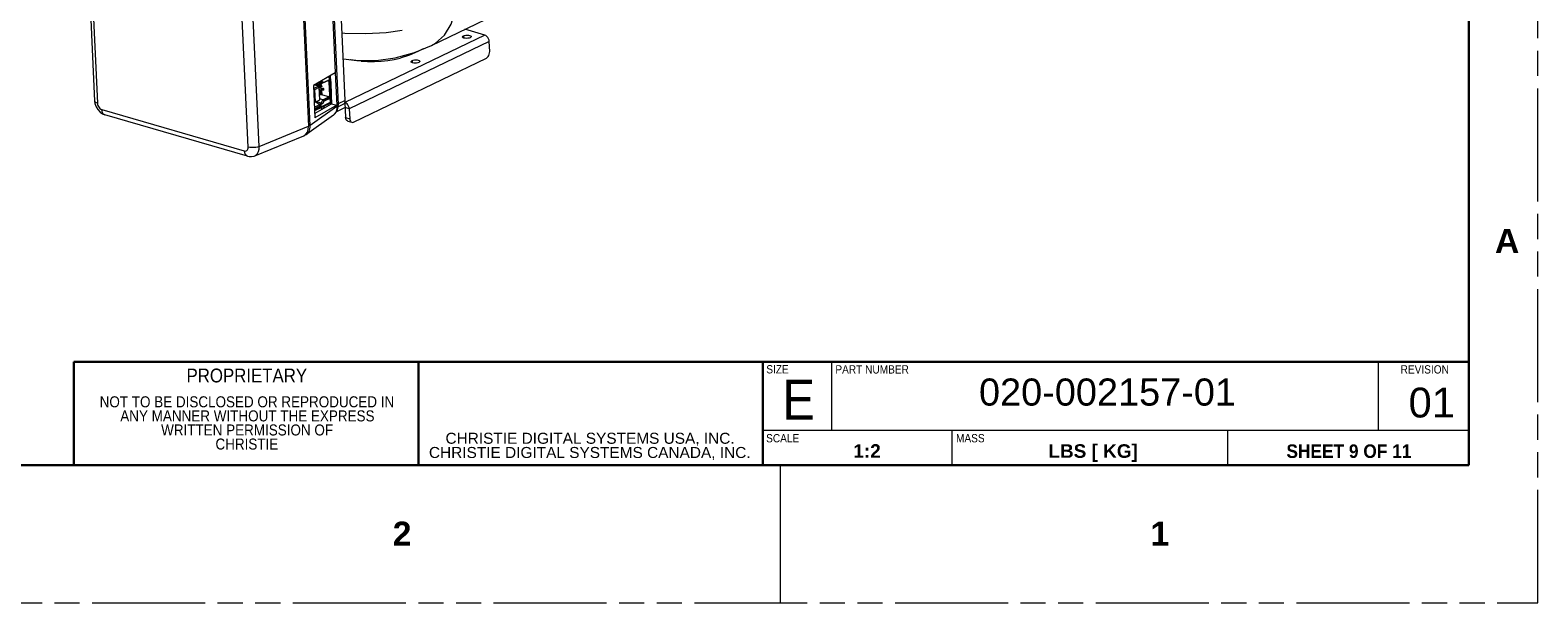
# Model space of a CAD drawing. Header units: millimetres. Extents: x 3925 to 5043, y -86 to 778.
# Tile 79 of 113: x 4765 to 5043, y -86 to 20. Entities that reach past the tile are written whole.
import ezdxf

# ---------------------------------------------------------------- set-up
doc = ezdxf.new("R2010")
doc.units = ezdxf.units.MM
doc.header["$LTSCALE"] = 46.255
doc.linetypes.add('PHANTOM', pattern=[0.8, 0.45, -0.05, 0.1, -0.05, 0.1, -0.05])
doc.linetypes.add('SLD-Solid', pattern=[0])
doc.layers.get('0').update_dxf_attribs({"linetype": 'CONTINUOUS'})
for name, color, linetype in [('AVER-CAMERA-DXF_CONTINUOUS_LINE', 7, 'CONTINUOUS'), ('COVER-BACK-CDXF_CONTINUOUS_LINE', 7, 'CONTINUOUS'), ('COVER-FRONT-DXF_CONTINUOUS_LINE', 7, 'CONTINUOUS'), ('G50-EXT-CAM-DXF_CONTINUOUS_LINE', 7, 'CONTINUOUS'), ('H30-BOTTOM-CDXF_CONTINUOUS_LINE', 7, 'CONTINUOUS'), ('H30K-FRONT-CDXF_CONTINUOUS_LINE', 7, 'CONTINUOUS')]:
    doc.layers.add(name, color=color, linetype=linetype)
doc.layers.add('Form', color=7, linetype='CONTINUOUS', lineweight=13)
doc.styles.add('SLDTEXTSTYLE0', font='arialbd.ttf', dxfattribs={"height": 5.5})
doc.styles.add('SLDTEXTSTYLE1', font='txt', dxfattribs={"width": 0.913})
doc.styles.add('SLDTEXTSTYLE2', font='arial.ttf')
doc.styles.add('SLDTEXTSTYLE3', font='arial.ttf', dxfattribs={"width": 0.948})

msp = doc.modelspace()

# ---------------------------------------------------------------- linework, layer by layer
at = {"color": 7, "linetype": 'PHANTOM', "lineweight": 0}
for p, q in [((5042.5114, -86.0394), (5042.5114, 777.5606)), ((3924.9114, -86.0394), (5042.5114, -86.0394))]:
    msp.add_line(p, q, dxfattribs=at)
at = {"color": 7, "linetype": 'Continuous', "lineweight": 30}
for p in [(5029.8114, 752.1606), (3937.6114, -60.6394)]:
    msp.add_line(p, (5029.8114, -60.6394), dxfattribs=at)
at = {"color": 7, "linetype": 'Continuous', "lineweight": 0}
for p, q in [((4709.1364, -60.6394), (4772.6364, -60.6394)), ((4902.8114, -60.6394), (4902.8114, -86.0394))]:
    msp.add_line(p, q, dxfattribs=at)
at = {"layer": 'AVER-CAMERA-DXF_CONTINUOUS_LINE', "color": 7, "linetype": 'Continuous', "lineweight": 0}
for p, q in [((4816.8173, 8.7841), (4817.7749, 9.2455)), ((4816.8206, 8.7128), (4817.0397, 8.6036)), ((4816.995, 9.4723), (4817.7749, 9.2455)), ((4817.0397, 8.6036), (4817.8724, 9.0048)), ((4817.1448, 6.3182), (4817.0397, 8.6036)), ((4817.8822, 9.3258), (4817.1248, 9.5461)), ((4817.1981, 9.5879), (4817.9625, 9.3656)), ((4817.758, 9.8581), (4817.2036, 9.591)), ((4817.3811, 9.6765), (4817.8726, 9.5336)), ((4817.8609, 9.7875), (4817.7054, 9.8328)), ((4817.758, 9.8581), (4817.7967, 9.8886)), ((4817.8724, 9.0048), (4817.7749, 9.2455)), ((4817.7788, 9.8745), (4817.9412, 9.8272)), ((4818.3945, 9.7333), (4817.8066, 9.9044)), ((4817.8224, 9.9296), (4817.8705, 9.9528)), ((4817.8387, 9.088), (4817.8939, 9.0719)), ((4817.8726, 9.5336), (4817.8609, 9.7875)), ((4817.8697, 9.9699), (4817.8723, 9.9132)), ((4817.8723, 9.9132), (4817.9668, 9.8857)), ((4817.9775, 6.7194), (4817.8724, 9.0048)), ((4817.8756, 8.9353), (4818.3618, 8.7939)), ((4818.2815, 8.7542), (4817.8785, 8.8714)), ((4817.8939, 9.0719), (4817.8822, 9.3258)), ((4817.8902, 8.6175), (4818.2932, 8.5003)), ((4817.8968, 8.4737), (4818.005, 8.4422)), ((4817.9247, 8.4025), (4817.8997, 8.4097)), ((4817.9364, 8.1485), (4817.9247, 8.4025)), ((4817.9605, 10.0216), (4817.9668, 9.8857)), ((4817.9668, 9.8857), (4818.3584, 10.0744)), ((4818.0736, 9.534), (4818.0619, 9.7879)), ((4818.0948, 9.0723), (4818.0831, 9.3263)), ((4818.0878, 9.3768), (4818.1584, 9.3769)), ((4818.1193, 9.7881), (4818.2033, 9.7636)), ((4818.131, 9.5341), (4818.1193, 9.7881)), ((4818.1373, 8.149), (4818.1256, 8.4029)), ((4818.3945, 9.7333), (4818.1303, 9.9645)), ((4818.1303, 8.4534), (4818.2009, 8.4535)), ((4818.215, 9.5097), (4818.131, 9.5341)), ((4818.1405, 9.3264), (4818.2245, 9.302)), ((4818.1405, 9.3264), (4818.1522, 9.0725)), ((4818.2362, 9.048), (4818.1522, 9.0725)), ((4818.1584, 9.3769), (4818.2208, 9.3661)), ((4818.183, 8.403), (4818.267, 8.3786)), ((4818.1947, 8.1491), (4818.183, 8.403)), ((4818.2009, 8.4535), (4818.2633, 8.4427)), ((4818.2033, 9.7636), (4818.2361, 9.7794)), ((4818.215, 9.5097), (4818.2033, 9.7636)), ((4818.2966, 9.549), (4818.215, 9.5097)), ((4818.3062, 9.3413), (4818.2208, 9.3661)), ((4818.2245, 9.302), (4818.3062, 9.3413)), ((4818.2245, 9.302), (4818.2362, 9.048)), ((4818.3178, 9.0874), (4818.2362, 9.048)), ((4818.3487, 8.4179), (4818.2633, 8.4427)), ((4818.267, 8.3786), (4818.3487, 8.4179)), ((4818.2787, 8.1247), (4818.267, 8.3786)), ((4818.2932, 8.5003), (4818.2815, 8.7542)), ((4818.2966, 9.549), (4818.2867, 9.7647)), ((4818.3062, 9.3413), (4818.3178, 9.0874)), ((4818.3177, 10.0548), (4818.5421, 9.8584)), ((4818.3603, 8.164), (4818.3487, 8.4179)), ((4818.5845, 9.8766), (4818.3584, 10.0744)), ((4818.3945, 9.7333), (4819.5047, 10.2683)), ((4818.3945, 9.7333), (4818.5421, 9.8584)), ((4818.4941, 8.5007), (4818.4824, 8.7546)), ((4818.4871, 8.8051), (4818.5577, 8.8053)), ((4818.4899, 9.9041), (4818.5845, 9.8766)), ((4818.5398, 8.7547), (4818.6238, 8.7303)), ((4818.5515, 8.5008), (4818.5398, 8.7547)), ((4818.5421, 9.8584), (4818.5836, 9.8784)), ((4818.6355, 8.4764), (4818.5515, 8.5008)), ((4818.5577, 8.8053), (4818.6201, 8.7945)), ((4818.5845, 9.8766), (4819.6786, 10.4038)), ((4818.7055, 8.7696), (4818.6201, 8.7945)), ((4818.6238, 8.7303), (4818.7055, 8.7696)), ((4818.6355, 8.4764), (4818.6238, 8.7303)), ((4818.7171, 8.5157), (4818.6355, 8.4764)), ((4818.7171, 8.5157), (4818.7055, 8.7696)), ((4819.5047, 10.2683), (4819.5961, 10.3584)), ((4819.6159, 10.3383), (4819.6749, 10.3667)), ((4819.62, 10.36), (4819.6159, 10.3383)), ((4819.6276, 10.0844), (4819.6159, 10.3383)), ((4819.632, 10.3723), (4819.62, 10.36)), ((4819.6276, 10.0844), (4819.7093, 10.1237)), ((4819.6516, 10.3735), (4819.632, 10.3723)), ((4819.6483, 10.039), (4819.6676, 10.0272)), ((4819.6516, 10.3735), (4819.7819, 10.3356)), ((4819.6519, 10.9839), (4819.6786, 10.4038)), ((4819.6676, 10.0272), (4819.7492, 10.0665)), ((4819.7133, 10.0168), (4819.6676, 10.0272)), ((4819.7844, 7.4879), (4819.6676, 10.0272)), ((4819.6984, 10.3599), (4819.7093, 10.1237)), ((4819.7154, 10.0991), (4819.7093, 10.1237)), ((4819.7299, 10.0783), (4819.7154, 10.0991)), ((4819.7492, 10.0665), (4819.7299, 10.0783)), ((4819.7819, 10.3356), (4819.7495, 11.0394)), ((4819.7819, 10.3356), (4819.8635, 10.3749)), ((4819.8021, 10.0573), (4819.832, 10.0562)), ((4820.0208, 10.0082), (4819.8193, 10.0082)), ((4819.9362, 7.4689), (4819.8193, 10.0082)), ((4819.8308, 11.0857), (4819.8635, 10.3749)), ((4819.832, 10.0562), (4820.0334, 10.0562)), ((4820.0334, 10.0562), (4820.0208, 10.0082)), ((4820.1376, 7.469), (4820.0208, 10.0082)), ((4820.1503, 7.517), (4820.0334, 10.0562)), ((4816.9353, 6.2206), (4817.1448, 6.3182)), ((4817.945, 5.7953), (4816.9764, 5.3286)), ((4818.0651, 5.5626), (4816.9895, 5.0443)), ((4819.873, 6.1794), (4817.0009, 4.7955)), ((4819.7845, 5.9921), (4817.0074, 4.654)), ((4817.945, 5.7953), (4817.1116, 6.3027)), ((4817.1448, 6.3182), (4817.9775, 6.7194)), ((4818.2294, 6.0672), (4817.2283, 6.3584)), ((4817.9029, 5.9099), (4817.6233, 5.9912)), ((4817.9029, 5.9099), (4818.2294, 6.0672)), ((4817.9029, 5.9099), (4818.0227, 5.7384)), ((4817.9114, 8.1558), (4817.9364, 8.1485)), ((4817.918, 8.012), (4818.0262, 7.9805)), ((4817.9459, 7.9408), (4817.921, 7.948)), ((4817.9327, 7.6941), (4817.9576, 7.6869)), ((4817.9576, 7.6869), (4817.9459, 7.9408)), ((4817.9576, 7.6869), (4818.02, 7.6761)), ((4818.5347, 6.6862), (4817.9715, 6.85)), ((4818.0416, 5.6123), (4818.0205, 5.6789)), ((4818.0635, 5.758), (4818.0227, 5.7384)), ((4818.0263, 5.6606), (4818.0227, 5.7384)), ((4818.0552, 5.5753), (4818.0651, 5.5626)), ((4818.0593, 5.8504), (4818.4509, 6.0391)), ((4818.0593, 5.8504), (4818.1538, 5.8229)), ((4818.0665, 5.6934), (4818.0593, 5.8504)), ((4818.0665, 5.6934), (4818.0629, 5.6574)), ((4818.0651, 5.5626), (4818.0794, 5.5545)), ((4818.161, 5.6659), (4818.0665, 5.6934)), ((4819.645, 7.2212), (4818.0807, 7.6762)), ((4818.1586, 7.6873), (4818.1469, 7.9412)), ((4818.1516, 7.9917), (4818.2221, 7.9919)), ((4818.5454, 6.0116), (4818.1538, 5.8229)), ((4818.1538, 5.8229), (4818.161, 5.6659)), ((4818.2787, 8.1247), (4818.1947, 8.1491)), ((4818.2043, 7.9413), (4818.2883, 7.9169)), ((4818.216, 7.6874), (4818.2043, 7.9413)), ((4818.3, 7.663), (4818.216, 7.6874)), ((4818.2221, 7.9919), (4818.2846, 7.9811)), ((4818.2294, 6.0672), (4818.5347, 6.6862)), ((4818.3238, 5.9778), (4818.2294, 6.0672)), ((4818.3603, 8.164), (4818.2787, 8.1247)), ((4818.3699, 7.9562), (4818.2846, 7.9811)), ((4818.2883, 7.9169), (4818.3699, 7.9562)), ((4818.3, 7.663), (4818.2883, 7.9169)), ((4818.3816, 7.7023), (4818.3, 7.663)), ((4818.3816, 7.7023), (4818.3699, 7.9562)), ((4818.6951, 6.5343), (4818.4509, 6.0391)), ((4818.4509, 6.0391), (4818.5454, 6.0116)), ((4818.5347, 6.6862), (4819.645, 7.2212)), ((4818.6951, 6.5343), (4818.5347, 6.6862)), ((4818.5454, 6.0116), (4818.7438, 6.4139)), ((4818.6493, 6.4414), (4819.7435, 6.9687)), ((4818.7438, 6.4139), (4818.6493, 6.4414)), ((4819.7648, 7.0497), (4818.6951, 6.5343)), ((4819.838, 6.9412), (4818.7438, 6.4139)), ((4819.7648, 7.0497), (4819.645, 7.2212)), ((4819.7435, 6.9687), (4819.838, 6.9412)), ((4819.7487, 7.4528), (4819.8097, 7.4822)), ((4819.7528, 7.4745), (4819.7487, 7.4528)), ((4819.7604, 7.1988), (4819.7487, 7.4528)), ((4819.7648, 7.4868), (4819.7528, 7.4745)), ((4819.7604, 7.1988), (4819.8421, 7.2382)), ((4819.7844, 7.4879), (4819.7648, 7.4868)), ((4819.7648, 7.0497), (4819.7688, 6.9613)), ((4819.7811, 7.1534), (4819.8004, 7.1417)), ((4819.7844, 7.4879), (4819.8302, 7.4775)), ((4819.7844, 5.9922), (4819.8204, 6.0176)), ((4819.8004, 7.1417), (4819.882, 7.181)), ((4819.9306, 7.1038), (4819.8004, 7.1417)), ((4819.8204, 6.0176), (4819.8614, 6.0861)), ((4819.8302, 7.4775), (4819.8815, 7.4711)), ((4819.831, 7.4774), (4819.8421, 7.2382)), ((4819.838, 6.9412), (4819.873, 6.1794)), ((4819.8482, 7.2135), (4819.8421, 7.2382)), ((4819.8627, 7.1928), (4819.8482, 7.2135)), ((4819.8614, 6.0861), (4819.873, 6.1794)), ((4819.882, 7.181), (4819.8627, 7.1928)), ((4819.8695, 6.2561), (4819.971, 6.2266)), ((4819.8815, 7.4711), (4819.9362, 7.4689)), ((4819.882, 7.181), (4820.0123, 7.1431)), ((4819.9306, 7.1038), (4820.0123, 7.1431)), ((4819.971, 6.2266), (4819.9306, 7.1038)), ((4819.9362, 7.4689), (4820.1376, 7.469)), ((4819.971, 6.2266), (4820.0526, 6.2659)), ((4820.0123, 7.1431), (4820.0526, 6.2659)), ((4820.1376, 7.469), (4820.1503, 7.517))]:
    msp.add_line(p, q, dxfattribs=at)
for points in [[(4817.7967, 9.8886), (4817.8247, 9.9332), (4817.8283, 9.9464)], [(4817.994, 9.7769), (4817.9234, 9.7767), (4817.8609, 9.7875)], [(4817.8726, 9.5336), (4817.9351, 9.5228), (4818.0056, 9.5229), (4818.0927, 9.5372)], [(4818.0152, 9.3152), (4817.9446, 9.315), (4817.8822, 9.3258)], [(4817.8939, 9.0719), (4817.9563, 9.0611), (4818.0269, 9.0613), (4818.1139, 9.0755)], [(4818.0577, 8.3918), (4817.9871, 8.3917), (4817.9247, 8.4025)], [(4817.9412, 9.8272), (4817.9588, 9.8242), (4817.9784, 9.8241), (4818.0452, 9.835)], [(4817.9625, 9.3656), (4817.98, 9.3625), (4817.9996, 9.3625), (4818.0878, 9.3768)], [(4818.1193, 9.7881), (4818.1018, 9.7911), (4818.0821, 9.7912), (4817.994, 9.7769)], [(4818.005, 8.4422), (4818.0225, 8.4391), (4818.0421, 8.4391), (4818.1303, 8.4534)], [(4818.1405, 9.3264), (4818.123, 9.3294), (4818.1034, 9.3295), (4818.0152, 9.3152)], [(4818.183, 8.403), (4818.1655, 8.4061), (4818.1459, 8.4061), (4818.0577, 8.3918)], [(4818.0927, 9.5372), (4818.1124, 9.5373), (4818.131, 9.5341)], [(4818.1139, 9.0755), (4818.1336, 9.0756), (4818.1522, 9.0725)], [(4818.4145, 8.7435), (4818.3439, 8.7434), (4818.2815, 8.7542)], [(4818.2932, 8.5003), (4818.3556, 8.4895), (4818.4262, 8.4896), (4818.5132, 8.5038)], [(4818.3618, 8.7939), (4818.3793, 8.7909), (4818.3989, 8.7908), (4818.4871, 8.8051)], [(4818.5398, 8.7547), (4818.5223, 8.7578), (4818.5027, 8.7578), (4818.4145, 8.7435)], [(4818.5132, 8.5038), (4818.5329, 8.504), (4818.5515, 8.5008)], [(4819.6276, 10.0844), (4819.6338, 10.0597), (4819.6483, 10.039)], [(4819.8193, 10.0082), (4819.7646, 10.0103), (4819.7133, 10.0168)], [(4819.7492, 10.0665), (4819.7741, 10.0608), (4819.8021, 10.0573)], [(4817.9364, 8.1485), (4817.9988, 8.1377), (4818.0694, 8.1379), (4818.1564, 8.1521)], [(4818.0205, 5.6789), (4817.9875, 5.7412), (4817.945, 5.7953)], [(4818.0789, 7.9301), (4818.0084, 7.93), (4817.9459, 7.9408)], [(4818.02, 7.6761), (4818.0906, 7.6762), (4818.1777, 7.6904)], [(4818.0262, 7.9805), (4818.0438, 7.9774), (4818.0634, 7.9774), (4818.1516, 7.9917)], [(4818.0629, 5.6574), (4818.0497, 5.6231), (4818.0415, 5.6124)], [(4818.0416, 5.6123), (4818.0473, 5.5923), (4818.0552, 5.5753)], [(4818.2043, 7.9413), (4818.1867, 7.9444), (4818.1671, 7.9444), (4818.0789, 7.9301)], [(4818.0794, 5.5545), (4818.0889, 5.553), (4818.1158, 5.5624)], [(4818.1158, 5.5624), (4818.14, 5.5885), (4818.1563, 5.6256), (4818.161, 5.6659)], [(4818.1564, 8.1521), (4818.1761, 8.1522), (4818.1947, 8.1491)], [(4818.1777, 7.6904), (4818.1973, 7.6905), (4818.216, 7.6874)], [(4819.7604, 7.1988), (4819.7666, 7.1742), (4819.7811, 7.1534)]]:
    msp.add_lwpolyline(points, dxfattribs=at)
at = {"layer": 'COVER-BACK-CDXF_CONTINUOUS_LINE', "color": 7, "linetype": 'Continuous', "lineweight": 0}
for p, q in [((4819.3781, 42.5372), (4820.8002, 11.6372)), ((4819.6613, 42.8936), (4821.3679, 5.8122)), ((4816.1969, 1.9802), (4814.428, 40.4157)), ((4820.809, 11.6423), (4816.791, 9.3563)), ((4820.809, 11.6423), (4821.0831, 5.6866)), ((4816.791, 9.3563), (4817.0651, 3.4005)), ((4819.8241, 10.3559), (4819.8379, 10.0564)), ((4819.8714, 11.1088), (4819.9196, 10.0602)), ((4820.0616, 5.9211), (4817.0285, 4.1954)), ((4821.0831, 5.6866), (4817.0651, 3.4005)), ((4819.9569, 7.4699), (4819.9714, 7.155)), ((4820.0132, 6.2469), (4820.029, 5.9025)), ((4820.0391, 7.4644), (4820.1079, 5.9702)), ((4820.1079, 5.9702), (4821.0831, 5.6866)), ((4821.0743, 5.6815), (4821.0847, 5.4558)), ((4820.4878, 3.8831), (4815.5695, 0.3858)), ((4821.0847, 5.4558), (4816.1969, 1.9802)), ((4818.4832, 5.0231), (4818.0406, 5.1518)), ((4818.8811, 5.2494), (4818.4832, 5.3651))]:
    msp.add_line(p, q, dxfattribs=at)
for points in [[(4820.1079, 5.9702), (4820.0933, 5.945), (4820.0616, 5.9211)], [(4820.4864, 3.8821), (4820.6569, 4.0178), (4820.9852, 4.3916), (4821.2214, 4.8477), (4821.3496, 5.3646), (4821.3679, 5.8122)], [(4821.3679, 5.8122), (4821.3554, 5.7271), (4821.2624, 5.5867), (4821.0847, 5.4558)], [(4821.0847, 5.4558), (4821.076, 4.9673), (4820.9698, 4.5288), (4820.7711, 4.1618), (4820.4878, 3.8831)]]:
    msp.add_lwpolyline(points, dxfattribs=at)
msp.add_ellipse((4814.2986, 2.5497), major_axis=(-1.1029, 2.2637), ratio=0.68412753, start_param=3.05326124, end_param=4.14965065, dxfattribs=at)
at = {"layer": 'COVER-FRONT-DXF_CONTINUOUS_LINE', "color": 7, "linetype": 'Continuous', "lineweight": 0}
for p, q in [((4774.729, 43.8907), (4776.4515, 6.4642)), ((4775.2478, 43.4876), (4776.9703, 6.0611)), ((4814.1014, 40.2583), (4815.8709, 1.8115)), ((4804.7624, -2.0225), (4803.0399, 35.404)), ((4806.7864, -1.9202), (4805.064, 35.5063)), ((4777.7717, 4.917), (4804.0459, -2.7251)), ((4804.6069, -3.6935), (4778.3321, 3.9488)), ((4805.9638, -3.6295), (4815.0006, 0.0826)), ((4806.7864, -1.9202), (4815.8709, 1.8115))]:
    msp.add_line(p, q, dxfattribs=at)
for points in [[(4776.4515, 6.4643), (4776.5163, 5.987), (4776.7138, 5.4069), (4777.0298, 4.8776), (4777.444, 4.4353), (4777.9292, 4.1093), (4778.3321, 3.9488)], [(4776.9703, 6.0611), (4776.7225, 6.1562), (4776.5493, 6.2742), (4776.4614, 6.408), (4776.4515, 6.4642)], [(4776.9703, 6.0611), (4776.9987, 5.8502), (4777.0638, 5.6388), (4777.1622, 5.4374), (4777.2892, 5.2561), (4777.4382, 5.1042), (4777.6018, 4.9892), (4777.7717, 4.917)], [(4778.3321, 3.9488), (4778.1037, 4.0759), (4777.9348, 4.2877), (4777.8216, 4.5746), (4777.7717, 4.917)], [(4804.0459, -2.7251), (4804.2137, -2.7511), (4804.371, -2.7295), (4804.5099, -2.6613), (4804.6234, -2.5499), (4804.7057, -2.4011), (4804.7528, -2.2223), (4804.7624, -2.0225)], [(4804.0459, -2.7251), (4804.0958, -3.0675), (4804.209, -3.3544), (4804.3779, -3.5662), (4804.6066, -3.6934)], [(4806.7864, -1.9202), (4806.4916, -2.017), (4806.1512, -2.0855), (4805.7859, -2.1214), (4805.418, -2.1225), (4805.0697, -2.0889), (4804.7624, -2.0225)], [(4805.9643, -3.6293), (4806.1907, -3.5026), (4806.4595, -3.2303), (4806.6541, -2.8628), (4806.7649, -2.4187), (4806.7864, -1.9202)], [(4804.6069, -3.6935), (4804.9383, -3.7624), (4805.3961, -3.7698), (4805.8349, -3.6773), (4805.9642, -3.6294)]]:
    msp.add_lwpolyline(points, dxfattribs=at)
msp.add_ellipse((4813.9734, 2.3634), major_axis=(-1.0965, 2.2497), ratio=0.68996651, start_param=-3.18560894, end_param=-2.12987612, dxfattribs=at)
at = {"layer": 'Form', "color": 7, "linetype": 'SLD-Solid', "lineweight": 30}
for p, q in [((5029.8114, -41.5894), (4772.6364, -41.5894)), ((4772.6364, -60.6394), (4772.6364, -41.5894)), ((4836.1364, -60.6394), (4836.1364, -41.5894)), ((4899.6364, -60.6394), (4899.6364, -41.5894))]:
    msp.add_line(p, q, dxfattribs=at)
at = {"layer": 'Form', "color": 7, "linetype": 'SLD-Solid', "lineweight": 0}
for p, q in [((4772.6364, -60.6394), (4772.6364, -41.5894)), ((4912.3364, -54.2894), (4912.3364, -41.5894)), ((5013.1114, -54.2894), (5013.1114, -41.5894)), ((5029.8114, -54.2894), (4899.6364, -54.2894)), ((4934.5614, -60.6394), (4934.5614, -54.2894)), ((4985.3614, -60.6394), (4985.3614, -54.2894)), ((4836.1364, -60.6394), (4772.6364, -60.6394)), ((4899.6364, -60.6394), (4836.1364, -60.6394)), ((5029.8114, -60.6394), (4899.6364, -60.6394))]:
    msp.add_line(p, q, dxfattribs=at)
at = {"layer": 'G50-EXT-CAM-DXF_CONTINUOUS_LINE', "color": 7, "linetype": 'Continuous', "lineweight": 0}
for p, q in [((4822.6633, 6.5715), (4821.091, 40.7361)), ((4848.3996, 18.6128), (4844.7059, 19.6872)), ((4848.3996, 18.6128), (4822.6028, 6.1827)), ((4849.1982, 17.4696), (4823.4014, 5.0394)), ((4844.4608, 18.4969), (4844.4793, 18.0956)), ((4849.2832, 15.6228), (4849.1982, 17.4696)), ((4824.182, 2.584), (4848.6726, 14.3848)), ((4834.9911, 13.9339), (4835.0096, 13.5327)), ((4822.3413, 5.8905), (4821.3516, 5.4136)), ((4822.6633, 6.5715), (4821.3618, 5.9444)), ((4822.6028, 6.1827), (4822.7303, 3.4126)), ((4822.6453, 5.2593), (4821.032, 4.482)), ((4823.4014, 5.0394), (4822.6453, 5.2593)), ((4822.7303, 3.4126), (4823.4864, 3.1927)), ((4823.4014, 5.0394), (4823.4864, 3.1927)), ((4823.1041, 2.7671), (4823.8602, 2.5472))]:
    msp.add_line(p, q, dxfattribs=at)
for points in [[(4844.2667, 18.2842), (4844.2692, 18.3153), (4844.329, 18.4105), (4844.4608, 18.4969)], [(4845.6706, 18.145), (4845.4795, 18.0758), (4845.2479, 18.0306), (4844.9985, 18.0139), (4844.7557, 18.0272), (4844.5432, 18.0692), (4844.3819, 18.1359), (4844.2875, 18.2207), (4844.2667, 18.2842)], [(4844.4608, 18.4969), (4844.6519, 18.5661), (4844.8834, 18.6113), (4845.1328, 18.628), (4845.3757, 18.6147), (4845.5881, 18.5727), (4845.7495, 18.506), (4845.8439, 18.4212), (4845.8647, 18.3577)], [(4845.8647, 18.3577), (4845.8621, 18.3266), (4845.8024, 18.2314), (4845.6706, 18.145)], [(4849.1982, 17.4696), (4849.1614, 17.716), (4849.0757, 17.9607), (4848.9467, 18.1869), (4848.7834, 18.3792), (4848.5968, 18.5245), (4848.3996, 18.6128)], [(4825.5776, 13.8196), (4823.6535, 14.0685), (4823.5672, 14.0865)], [(4825.5776, 13.8196), (4826.7839, 13.7436), (4828.0244, 13.7379), (4829.2717, 13.8025), (4830.4992, 13.936), (4831.6807, 14.1356), (4832.7909, 14.3969)], [(4837.038, 16.1004), (4836.0638, 15.5723), (4834.5297, 14.9418), (4832.7909, 14.3969)], [(4834.7969, 13.7212), (4834.7995, 13.7523), (4834.8592, 13.8475), (4834.9911, 13.9339)], [(4834.9911, 13.9339), (4835.1821, 14.0031), (4835.4137, 14.0483), (4835.6631, 14.0651), (4835.9059, 14.0518), (4836.1184, 14.0097), (4836.2798, 13.943), (4836.3742, 13.8582), (4836.395, 13.7948)], [(4848.6726, 14.3848), (4848.8402, 14.4977), (4848.9935, 14.6658), (4849.122, 14.8777), (4849.217, 15.119), (4849.2719, 15.3731), (4849.2832, 15.6228)], [(4836.2008, 13.5821), (4836.0098, 13.5129), (4835.7782, 13.4677), (4835.5288, 13.4509), (4835.286, 13.4642), (4835.0735, 13.5062), (4834.9121, 13.5729), (4834.8177, 13.6577), (4834.7969, 13.7212)], [(4836.395, 13.7948), (4836.3924, 13.7636), (4836.3327, 13.6685), (4836.2008, 13.5821)], [(4822.3413, 5.8905), (4822.4719, 5.983), (4822.5833, 6.1393)], [(4822.5833, 6.1393), (4822.6485, 6.34), (4822.6633, 6.5715)], [(4823.4014, 5.0394), (4823.3646, 5.2859), (4823.2788, 5.5306), (4823.1499, 5.7568), (4822.9865, 5.949), (4822.7999, 6.0943), (4822.6028, 6.1827)], [(4823.1041, 2.7671), (4822.9516, 2.8519), (4822.839, 2.9931), (4822.7635, 3.1843), (4822.7303, 3.4126)], [(4823.4864, 3.1927), (4823.5196, 2.9644), (4823.5951, 2.7732), (4823.7077, 2.6319), (4823.8602, 2.5472)], [(4823.8602, 2.5472), (4824.0115, 2.534), (4824.182, 2.584)]]:
    msp.add_lwpolyline(points, dxfattribs=at)
at = {"layer": 'H30-BOTTOM-CDXF_CONTINUOUS_LINE', "color": 7, "linetype": 'Continuous', "lineweight": 0}
for p, q in [((4838.5536, 16.7227), (4935.21, 63.2964)), ((4838.5527, 16.725), (4838.5715, 16.7341)), ((4822.3106, 14.236), (4824.8114, 13.9385))]:
    msp.add_line(p, q, dxfattribs=at)
for points in [[(4838.5715, 16.7341), (4839.3228, 17.1583), (4840.9376, 18.6196), (4842.1875, 20.6306), (4842.7572, 22.4031)], [(4831.8665, 14.4491), (4835.3928, 15.4206), (4838.5715, 16.7341)], [(4824.8114, 13.9385), (4828.3637, 13.9628), (4831.8665, 14.4491)]]:
    msp.add_lwpolyline(points, dxfattribs=at)
at = {"layer": 'H30K-FRONT-CDXF_CONTINUOUS_LINE', "color": 7, "linetype": 'Continuous', "lineweight": 0}
msp.add_line((4830.1834, 19.1194), (4833.139, 19.5343), dxfattribs=at)
msp.add_lwpolyline([(4822.0888, 19.0549), (4822.5484, 19.004), (4826.4515, 18.8966), (4830.1834, 19.1194)], dxfattribs=at)

# ---------------------------------------------------------------- texts
at = {"color": 7, "linetype": 'Continuous', "lineweight": 0, "char_height": 4.445, "attachment_point": 1, "style": 'SLDTEXTSTYLE0'}
for s, insert in [('A', (5034.6057, -17.0917)), ('2', (4831.4057, -71.0667)), ('1', (4971.1057, -71.0667))]:
    msp.add_mtext(s, dxfattribs=dict(at, insert=insert))
at = {"color": 0, "linetype": 'Continuous', "lineweight": 0, "char_height": 2.032, "attachment_point": 2}
for s, insert, style in [('NOT TO BE DISCLOSED OR REPRODUCED IN', (4804.5353, -47.9623), 'SLDTEXTSTYLE1'), ('ANY MANNER WITHOUT THE EXPRESS', (4804.6171, -50.5587), 'SLDTEXTSTYLE1'), ('WRITTEN PERMISSION OF ', (4804.5624, -53.1552), 'SLDTEXTSTYLE1'), ('CHRISTIE DIGITAL SYSTEMS USA, INC.', (4867.7888, -54.6848), 'SLDTEXTSTYLE2'), ('CHRISTIE', (4804.5164, -55.7516), 'SLDTEXTSTYLE1'), ('CHRISTIE DIGITAL SYSTEMS CANADA, INC.', (4867.7313, -57.3038), 'SLDTEXTSTYLE2')]:
    msp.add_mtext(s, dxfattribs=dict(at, insert=insert, style=style))
at = {"layer": 'Form', "color": 7, "linetype": 'Continuous', "lineweight": 0}
for s, insert, char_height, attachment_point, style in [('PROPRIETARY', (4804.5108, -42.8579), 2.54, 2, 'SLDTEXTSTYLE1'), ('SIZE', (4900.2768, -42.2209), 1.524, 1, 'SLDTEXTSTYLE1'), ('PART NUMBER', (4913.0143, -42.2415), 1.524, 1, 'SLDTEXTSTYLE1'), ('REVISION', (5017.2169, -42.2415), 1.524, 1, 'SLDTEXTSTYLE1'), ('E', (4906.2413, -44.9098), 7.366, 2, 'SLDTEXTSTYLE1'), ('{\\H1.3333x;\\W1;020-002157-01}', (4939.4852, -44.6812), 3.75, 1, 'SLDTEXTSTYLE3'), ('{\\fArial|b0|i0|c136|p34;0\\fArial|b0|i0|c0|p34;1}', (5018.6792, -46.364), 5.5, 1, 'SLDTEXTSTYLE0'), ('SCALE', (4900.2483, -54.9277), 1.524, 1, 'SLDTEXTSTYLE1'), ('MASS', (4935.2517, -54.9236), 1.524, 1, 'SLDTEXTSTYLE1'), ('1:2', (4918.8577, -56.7973), 2.5, 2, 'SLDTEXTSTYLE0'), (' LBS [ KG]', (4960.0459, -56.8055), 2.5, 2, 'SLDTEXTSTYLE0'), ('{\\fArial|b1|i0|c136|p34;SHEET \\fArial|b1|i0|c0|p34;9\\fArial|b1|i0|c136|p34; OF \\fArial|b1|i0|c0|p34;11}', (5007.6823, -56.8321), 2.5, 2, 'SLDTEXTSTYLE1')]:
    msp.add_mtext(s, dxfattribs=dict(at, insert=insert, char_height=char_height, attachment_point=attachment_point, style=style))

doc.saveas('drawing.dxf')
